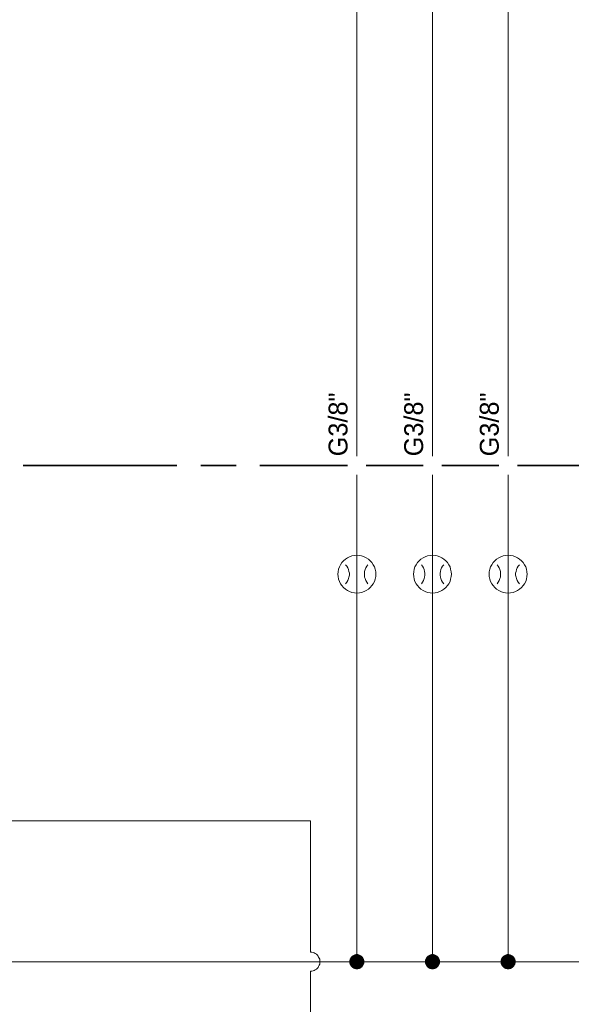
# Model space of a CAD drawing. Header units: millimetres. Extents: x 0 to 138, y 0 to 47.
# Tile 106 of 165: x 34.06 to 35.89, y 28.69 to 31.97. Entities that reach past the tile are written whole.
import ezdxf

# ---------------------------------------------------------------- set-up
doc = ezdxf.new("R2010")
doc.units = ezdxf.units.MM
for name, color, linetype in [('PDF_Geomertry', 7, 'Continuous'), ('PDF_Solid Fills', 7, 'Continuous'), ('PDF_Text', 7, 'Continuous')]:
    doc.layers.add(name, color=color, linetype=linetype)
doc.styles.add('PDF Arial', font='txt')

msp = doc.modelspace()

# ---------------------------------------------------------------- hatches: boundary and pattern name
at = {"layer": 'PDF_Solid Fills', "transparency": 33554559}
for points in [[(35.1793, 28.8326), (35.1576, 28.8451), (35.159, 28.8479)], [(35.1793, 28.8326), (35.159, 28.8479), (35.1613, 28.8499)], [(35.1793, 28.8326), (35.1613, 28.8499), (35.164, 28.8526)], [(35.1793, 28.8326), (35.164, 28.8526), (35.1668, 28.854)], [(35.1793, 28.8326), (35.1668, 28.854), (35.1696, 28.8554)], [(35.1793, 28.8326), (35.1696, 28.8554), (35.1729, 28.8568)], [(35.1793, 28.8326), (35.1729, 28.8568), (35.1757, 28.8576)], [(35.1793, 28.8326), (35.1757, 28.8576), (35.1793, 28.8576)], [(35.1793, 28.8326), (35.1826, 28.8576), (35.1854, 28.8568)], [(35.1793, 28.8326), (35.1793, 28.8576), (35.1826, 28.8576)], [(35.1793, 28.8326), (35.1854, 28.8568), (35.189, 28.8554)], [(35.1793, 28.8326), (35.189, 28.8554), (35.1918, 28.854)], [(35.1793, 28.8326), (35.1918, 28.854), (35.1946, 28.8526)], [(35.1793, 28.8326), (35.1946, 28.8526), (35.1974, 28.8499)], [(35.1793, 28.8326), (35.1974, 28.8499), (35.1993, 28.8479)], [(35.1793, 28.8326), (35.1993, 28.8479), (35.2007, 28.8451)], [(35.4307, 28.8326), (35.409, 28.8451), (35.4104, 28.8479)], [(35.4307, 28.8326), (35.4104, 28.8479), (35.4126, 28.8499)], [(35.4307, 28.8326), (35.4126, 28.8499), (35.4154, 28.8526)], [(35.4307, 28.8326), (35.4154, 28.8526), (35.4182, 28.854)], [(35.4307, 28.8326), (35.4182, 28.854), (35.421, 28.8554)], [(35.4307, 28.8326), (35.421, 28.8554), (35.4243, 28.8568)], [(35.4307, 28.8326), (35.4243, 28.8568), (35.4271, 28.8576)], [(35.4307, 28.8326), (35.4271, 28.8576), (35.4307, 28.8576)], [(35.4307, 28.8326), (35.434, 28.8576), (35.4368, 28.8568)], [(35.4307, 28.8326), (35.4307, 28.8576), (35.434, 28.8576)], [(35.4307, 28.8326), (35.4368, 28.8568), (35.4404, 28.8554)], [(35.4307, 28.8326), (35.4404, 28.8554), (35.4432, 28.854)], [(35.4307, 28.8326), (35.4432, 28.854), (35.446, 28.8526)], [(35.4307, 28.8326), (35.446, 28.8526), (35.4487, 28.8499)], [(35.4307, 28.8326), (35.4487, 28.8499), (35.4507, 28.8479)], [(35.4307, 28.8326), (35.4507, 28.8479), (35.4521, 28.8451)], [(35.6821, 28.8326), (35.6604, 28.8451), (35.6618, 28.8479)], [(35.6821, 28.8326), (35.6618, 28.8479), (35.6646, 28.8499)], [(35.6821, 28.8326), (35.6646, 28.8499), (35.6668, 28.8526)], [(35.6821, 28.8326), (35.6668, 28.8526), (35.6696, 28.854)], [(35.6821, 28.8326), (35.6696, 28.854), (35.6724, 28.8554)], [(35.6821, 28.8326), (35.6724, 28.8554), (35.6757, 28.8568)], [(35.6821, 28.8326), (35.6757, 28.8568), (35.6785, 28.8576)], [(35.6821, 28.8326), (35.6785, 28.8576), (35.6821, 28.8576)], [(35.6821, 28.8326), (35.6854, 28.8576), (35.689, 28.8568)], [(35.6821, 28.8326), (35.6821, 28.8576), (35.6854, 28.8576)], [(35.6821, 28.8326), (35.689, 28.8568), (35.6918, 28.8554)], [(35.6821, 28.8326), (35.6918, 28.8554), (35.6946, 28.854)], [(35.6821, 28.8326), (35.6946, 28.854), (35.6974, 28.8526)], [(35.6821, 28.8326), (35.6974, 28.8526), (35.7001, 28.8499)], [(35.6821, 28.8326), (35.7001, 28.8499), (35.7021, 28.8479)], [(35.6821, 28.8326), (35.7021, 28.8479), (35.7035, 28.8451)], [(35.1793, 28.8326), (35.1543, 28.836), (35.1549, 28.8388)], [(35.1793, 28.8326), (35.1543, 28.8326), (35.1543, 28.836)], [(35.1793, 28.8326), (35.1543, 28.829), (35.1543, 28.8326)], [(35.1793, 28.8326), (35.1549, 28.8257), (35.1543, 28.829)], [(35.1793, 28.8326), (35.1549, 28.8388), (35.1557, 28.8424)], [(35.1793, 28.8326), (35.1557, 28.8229), (35.1549, 28.8257)], [(35.1793, 28.8326), (35.1557, 28.8424), (35.1576, 28.8451)], [(35.1793, 28.8326), (35.1576, 28.8201), (35.1557, 28.8229)], [(35.1793, 28.8326), (35.159, 28.8174), (35.1576, 28.8201)], [(35.1793, 28.8326), (35.1613, 28.8146), (35.159, 28.8174)], [(35.1793, 28.8326), (35.164, 28.8124), (35.1613, 28.8146)], [(35.1793, 28.8326), (35.1668, 28.8104), (35.164, 28.8124)], [(35.1793, 28.8326), (35.1696, 28.809), (35.1668, 28.8104)], [(35.1793, 28.8326), (35.1729, 28.8082), (35.1696, 28.809)], [(35.1793, 28.8326), (35.1757, 28.8076), (35.1729, 28.8082)], [(35.1793, 28.8326), (35.1793, 28.8076), (35.1757, 28.8076)], [(35.1793, 28.8326), (35.2007, 28.8451), (35.2021, 28.8424)], [(35.1793, 28.8326), (35.2021, 28.8424), (35.2035, 28.8388)], [(35.1793, 28.8326), (35.2035, 28.8388), (35.2043, 28.836)], [(35.1793, 28.8326), (35.2043, 28.836), (35.2043, 28.8326)], [(35.1793, 28.8326), (35.1826, 28.8076), (35.1793, 28.8076)], [(35.1793, 28.8326), (35.1854, 28.8082), (35.1826, 28.8076)], [(35.1793, 28.8326), (35.189, 28.809), (35.1854, 28.8082)], [(35.1793, 28.8326), (35.1918, 28.8104), (35.189, 28.809)], [(35.1793, 28.8326), (35.1946, 28.8124), (35.1918, 28.8104)], [(35.1793, 28.8326), (35.1974, 28.8146), (35.1946, 28.8124)], [(35.1793, 28.8326), (35.1993, 28.8174), (35.1974, 28.8146)], [(35.1793, 28.8326), (35.2007, 28.8201), (35.1993, 28.8174)], [(35.1793, 28.8326), (35.2021, 28.8229), (35.2007, 28.8201)], [(35.1793, 28.8326), (35.2035, 28.8257), (35.2021, 28.8229)], [(35.1793, 28.8326), (35.2043, 28.829), (35.2035, 28.8257)], [(35.1793, 28.8326), (35.2043, 28.8326), (35.2043, 28.829)], [(35.4307, 28.8326), (35.4057, 28.836), (35.4063, 28.8388)], [(35.4307, 28.8326), (35.4057, 28.8326), (35.4057, 28.836)], [(35.4307, 28.8326), (35.4057, 28.829), (35.4057, 28.8326)], [(35.4307, 28.8326), (35.4063, 28.8257), (35.4057, 28.829)], [(35.4307, 28.8326), (35.4063, 28.8388), (35.4076, 28.8424)], [(35.4307, 28.8326), (35.4076, 28.8229), (35.4063, 28.8257)], [(35.4307, 28.8326), (35.4076, 28.8424), (35.409, 28.8451)], [(35.4307, 28.8326), (35.409, 28.8201), (35.4076, 28.8229)], [(35.4307, 28.8326), (35.4104, 28.8174), (35.409, 28.8201)], [(35.4307, 28.8326), (35.4126, 28.8146), (35.4104, 28.8174)], [(35.4307, 28.8326), (35.4154, 28.8124), (35.4126, 28.8146)], [(35.4307, 28.8326), (35.4182, 28.8104), (35.4154, 28.8124)], [(35.4307, 28.8326), (35.421, 28.809), (35.4182, 28.8104)], [(35.4307, 28.8326), (35.4243, 28.8082), (35.421, 28.809)], [(35.4307, 28.8326), (35.4271, 28.8076), (35.4243, 28.8082)], [(35.4307, 28.8326), (35.4307, 28.8076), (35.4271, 28.8076)], [(35.4307, 28.8326), (35.4521, 28.8451), (35.4535, 28.8424)], [(35.4307, 28.8326), (35.4535, 28.8424), (35.4549, 28.8388)], [(35.4307, 28.8326), (35.4549, 28.8388), (35.4557, 28.836)], [(35.4307, 28.8326), (35.4557, 28.836), (35.4557, 28.8326)], [(35.4307, 28.8326), (35.434, 28.8076), (35.4307, 28.8076)], [(35.4307, 28.8326), (35.4368, 28.8082), (35.434, 28.8076)], [(35.4307, 28.8326), (35.4404, 28.809), (35.4368, 28.8082)], [(35.4307, 28.8326), (35.4432, 28.8104), (35.4404, 28.809)], [(35.4307, 28.8326), (35.446, 28.8124), (35.4432, 28.8104)], [(35.4307, 28.8326), (35.4487, 28.8146), (35.446, 28.8124)], [(35.4307, 28.8326), (35.4507, 28.8174), (35.4487, 28.8146)], [(35.4307, 28.8326), (35.4521, 28.8201), (35.4507, 28.8174)], [(35.4307, 28.8326), (35.4535, 28.8229), (35.4521, 28.8201)], [(35.4307, 28.8326), (35.4549, 28.8257), (35.4535, 28.8229)], [(35.4307, 28.8326), (35.4557, 28.829), (35.4549, 28.8257)], [(35.4307, 28.8326), (35.4557, 28.8326), (35.4557, 28.829)], [(35.6821, 28.8326), (35.6571, 28.836), (35.6576, 28.8388)], [(35.6821, 28.8326), (35.6571, 28.8326), (35.6571, 28.836)], [(35.6821, 28.8326), (35.6571, 28.829), (35.6571, 28.8326)], [(35.6821, 28.8326), (35.6576, 28.8257), (35.6571, 28.829)], [(35.6821, 28.8326), (35.6576, 28.8388), (35.659, 28.8424)], [(35.6821, 28.8326), (35.659, 28.8229), (35.6576, 28.8257)], [(35.6821, 28.8326), (35.659, 28.8424), (35.6604, 28.8451)], [(35.6821, 28.8326), (35.6604, 28.8201), (35.659, 28.8229)], [(35.6821, 28.8326), (35.6618, 28.8174), (35.6604, 28.8201)], [(35.6821, 28.8326), (35.6646, 28.8146), (35.6618, 28.8174)], [(35.6821, 28.8326), (35.6668, 28.8124), (35.6646, 28.8146)], [(35.6821, 28.8326), (35.6696, 28.8104), (35.6668, 28.8124)], [(35.6821, 28.8326), (35.6724, 28.809), (35.6696, 28.8104)], [(35.6821, 28.8326), (35.6757, 28.8082), (35.6724, 28.809)], [(35.6821, 28.8326), (35.6785, 28.8076), (35.6757, 28.8082)], [(35.6821, 28.8326), (35.6821, 28.8076), (35.6785, 28.8076)], [(35.6821, 28.8326), (35.7035, 28.8451), (35.7057, 28.8424)], [(35.6821, 28.8326), (35.7057, 28.8424), (35.7063, 28.8388)], [(35.6821, 28.8326), (35.7063, 28.8388), (35.7071, 28.836)], [(35.6821, 28.8326), (35.7071, 28.836), (35.7071, 28.8326)], [(35.6821, 28.8326), (35.6854, 28.8076), (35.6821, 28.8076)], [(35.6821, 28.8326), (35.689, 28.8082), (35.6854, 28.8076)], [(35.6821, 28.8326), (35.6918, 28.809), (35.689, 28.8082)], [(35.6821, 28.8326), (35.6946, 28.8104), (35.6918, 28.809)], [(35.6821, 28.8326), (35.6974, 28.8124), (35.6946, 28.8104)], [(35.6821, 28.8326), (35.7001, 28.8146), (35.6974, 28.8124)], [(35.6821, 28.8326), (35.7021, 28.8174), (35.7001, 28.8146)], [(35.6821, 28.8326), (35.7035, 28.8201), (35.7021, 28.8174)], [(35.6821, 28.8326), (35.7057, 28.8229), (35.7035, 28.8201)], [(35.6821, 28.8326), (35.7063, 28.8257), (35.7057, 28.8229)], [(35.6821, 28.8326), (35.7071, 28.829), (35.7063, 28.8257)], [(35.6821, 28.8326), (35.7071, 28.8326), (35.7071, 28.829)]]:
    msp.add_hatch(color=256, dxfattribs=at).paths.add_polyline_path(points)

# ---------------------------------------------------------------- linework, layer by layer
at = {"layer": 'PDF_Geomertry', "lineweight": 15}
for points in [[(35.6821, 30.5138), (35.6821, 33.1138), (33.6201, 33.1138)], [(35.4307, 30.5138), (35.4307, 32.9882), (30.7279, 32.9882)], [(27.2076, 32.8624), (35.1793, 32.8624), (35.1793, 30.5138)], [(35.1793, 30.4513), (35.1793, 30.184), (35.1793, 30.0582), (35.1793, 28.8326)], [(35.4307, 30.4513), (35.4307, 30.184), (35.4307, 30.0582), (35.4307, 28.8326)], [(35.6821, 30.4513), (35.6821, 30.184), (35.6821, 30.0582), (35.6821, 28.8326)], [(35.1418, 30.0896), (35.146, 30.0943), (35.1493, 30.0999), (35.1515, 30.1063), (35.1529, 30.1118), (35.1543, 30.1179), (35.1543, 30.1243), (35.1529, 30.1304), (35.1515, 30.1368), (35.1493, 30.1424), (35.146, 30.1479), (35.1418, 30.1526)], [(35.216, 30.1526), (35.2126, 30.1479), (35.209, 30.1424), (35.2071, 30.1368), (35.2049, 30.1304), (35.2043, 30.1243), (35.2043, 30.1179), (35.2049, 30.1118), (35.2071, 30.1063), (35.209, 30.0999), (35.2126, 30.0943), (35.216, 30.0896)], [(35.3937, 30.0896), (35.3974, 30.0943), (35.4007, 30.0999), (35.4029, 30.1063), (35.4043, 30.1118), (35.4057, 30.1179), (35.4057, 30.1243), (35.4043, 30.1304), (35.4029, 30.1368), (35.4007, 30.1424), (35.3974, 30.1479), (35.3937, 30.1526)], [(35.4682, 30.1526), (35.464, 30.1479), (35.4604, 30.1424), (35.4585, 30.1368), (35.4571, 30.1304), (35.4557, 30.1243), (35.4557, 30.1179), (35.4571, 30.1118), (35.4585, 30.1063), (35.4604, 30.0999), (35.464, 30.0943), (35.4682, 30.0896)], [(35.6451, 30.0896), (35.6488, 30.0943), (35.6521, 30.0999), (35.6543, 30.1063), (35.6563, 30.1118), (35.6571, 30.1179), (35.6571, 30.1243), (35.6563, 30.1304), (35.6543, 30.1368), (35.6521, 30.1424), (35.6488, 30.1479), (35.6451, 30.1526)], [(35.7196, 30.1526), (35.7154, 30.1479), (35.7126, 30.1424), (35.7099, 30.1368), (35.7085, 30.1304), (35.7071, 30.1243), (35.7071, 30.1179), (35.7085, 30.1118), (35.7099, 30.1063), (35.7126, 30.0999), (35.7154, 30.0943), (35.7196, 30.0896)], [(35.0251, 28.8638), (35.0251, 29.3007), (32.6174, 29.3007), (32.6174, 29.4263)], [(35.0251, 28.3763), (35.0251, 28.8013), (35.0293, 28.8013), (35.0335, 28.8021), (35.0368, 28.8035), (35.041, 28.8054), (35.0446, 28.8076), (35.0474, 28.8104), (35.0501, 28.8132), (35.0521, 28.8165), (35.0543, 28.8207), (35.0557, 28.8243), (35.0563, 28.8285), (35.0563, 28.8326), (35.0563, 28.8368), (35.0557, 28.841), (35.0543, 28.8443), (35.0521, 28.8479), (35.0501, 28.8513), (35.0474, 28.8549), (35.0446, 28.8576), (35.041, 28.8596), (35.0368, 28.8618), (35.0335, 28.8632), (35.0293, 28.8638), (35.0251, 28.8638), (35.0293, 28.8638), (35.0335, 28.8632), (35.0368, 28.8618), (35.041, 28.8596), (35.0446, 28.8576), (35.0474, 28.8549), (35.0501, 28.8513), (35.0521, 28.8479), (35.0543, 28.8443), (35.0557, 28.841), (35.0563, 28.8368), (35.0563, 28.8326), (35.0563, 28.8285), (35.0557, 28.8243), (35.0543, 28.8207), (35.0521, 28.8165), (35.0501, 28.8132), (35.0474, 28.8104), (35.0446, 28.8076), (35.041, 28.8054), (35.0368, 28.8035), (35.0335, 28.8021), (35.0293, 28.8013), (35.0251, 28.8013)], [(33.8118, 28.3763), (33.8118, 28.8326), (35.1793, 28.8326), (35.4307, 28.8326), (35.6821, 28.8326), (36.2826, 28.8326)]]:
    msp.add_lwpolyline(points, dxfattribs=at)
at = {"layer": 'PDF_Geomertry', "lineweight": 35}
for points in [[(34.0696, 30.4826), (34.5813, 30.4826)], [(34.6604, 30.4826), (34.7785, 30.4826)], [(34.8571, 30.4826), (35.1479, 30.4826)], [(35.2104, 30.4826), (35.3993, 30.4826)], [(35.4618, 30.4826), (35.6507, 30.4826)], [(35.7132, 30.4826), (36.4868, 30.4826), (36.4868, 30.2049)]]:
    msp.add_lwpolyline(points, dxfattribs=at)
at = {"layer": 'PDF_Geomertry', "lineweight": 15}
for points in [[(35.2418, 30.1215), (35.2418, 30.129), (35.2396, 30.1374), (35.2376, 30.1451), (35.2335, 30.1526), (35.2293, 30.1596), (35.2237, 30.166), (35.2174, 30.1707), (35.2104, 30.1757), (35.2035, 30.179), (35.1951, 30.1818), (35.1876, 30.1832), (35.1793, 30.184), (35.171, 30.1832), (35.1626, 30.1818), (35.1549, 30.179), (35.1479, 30.1757), (35.141, 30.1707), (35.1349, 30.166), (35.1293, 30.1596), (35.1251, 30.1526), (35.121, 30.1451), (35.1182, 30.1374), (35.1168, 30.129), (35.116, 30.1215), (35.1168, 30.1132), (35.1182, 30.1049), (35.121, 30.0971), (35.1251, 30.0896), (35.1293, 30.0832), (35.1349, 30.0771), (35.141, 30.0715), (35.1479, 30.0665), (35.1549, 30.0632), (35.1626, 30.0604), (35.171, 30.059), (35.1793, 30.0582), (35.1876, 30.059), (35.1951, 30.0604), (35.2035, 30.0632), (35.2104, 30.0665), (35.2174, 30.0715), (35.2237, 30.0771), (35.2293, 30.0832), (35.2335, 30.0896), (35.2376, 30.0971), (35.2396, 30.1049), (35.2418, 30.1132), (35.2418, 30.1215)], [(35.4938, 30.1215), (35.4932, 30.129), (35.491, 30.1374), (35.489, 30.1451), (35.4849, 30.1526), (35.4807, 30.1596), (35.4751, 30.166), (35.4688, 30.1707), (35.4618, 30.1757), (35.4549, 30.179), (35.4465, 30.1818), (35.439, 30.1832), (35.4307, 30.184), (35.4224, 30.1832), (35.4146, 30.1818), (35.4063, 30.179), (35.3993, 30.1757), (35.3924, 30.1707), (35.3863, 30.166), (35.3807, 30.1596), (35.3765, 30.1526), (35.3724, 30.1451), (35.3701, 30.1374), (35.3682, 30.129), (35.3674, 30.1215), (35.3682, 30.1132), (35.3701, 30.1049), (35.3724, 30.0971), (35.3765, 30.0896), (35.3807, 30.0832), (35.3863, 30.0771), (35.3924, 30.0715), (35.3993, 30.0665), (35.4063, 30.0632), (35.4146, 30.0604), (35.4224, 30.059), (35.4307, 30.0582), (35.439, 30.059), (35.4465, 30.0604), (35.4549, 30.0632), (35.4618, 30.0665), (35.4688, 30.0715), (35.4751, 30.0771), (35.4807, 30.0832), (35.4849, 30.0896), (35.489, 30.0971), (35.491, 30.1049), (35.4932, 30.1132), (35.4938, 30.1215)], [(35.7451, 30.1215), (35.7446, 30.129), (35.7432, 30.1374), (35.7404, 30.1451), (35.7368, 30.1526), (35.7321, 30.1596), (35.7265, 30.166), (35.7201, 30.1707), (35.7132, 30.1757), (35.7063, 30.179), (35.6987, 30.1818), (35.6904, 30.1832), (35.6821, 30.184), (35.6737, 30.1832), (35.666, 30.1818), (35.6576, 30.179), (35.6507, 30.1757), (35.6437, 30.1707), (35.6376, 30.166), (35.6321, 30.1596), (35.6279, 30.1526), (35.6237, 30.1451), (35.6215, 30.1374), (35.6196, 30.129), (35.6196, 30.1215), (35.6196, 30.1132), (35.6215, 30.1049), (35.6237, 30.0971), (35.6279, 30.0896), (35.6321, 30.0832), (35.6376, 30.0771), (35.6437, 30.0715), (35.6507, 30.0665), (35.6576, 30.0632), (35.666, 30.0604), (35.6737, 30.059), (35.6821, 30.0582), (35.6904, 30.059), (35.6987, 30.0604), (35.7063, 30.0632), (35.7132, 30.0665), (35.7201, 30.0715), (35.7265, 30.0771), (35.7321, 30.0832), (35.7368, 30.0896), (35.7404, 30.0971), (35.7432, 30.1049), (35.7446, 30.1132), (35.7451, 30.1215)]]:
    msp.add_lwpolyline(points, close=True, dxfattribs=at)
at = {"layer": 'PDF_Geomertry', "lineweight": 0}
for points in [[(35.1668, 28.8326), (35.1668, 28.8304), (35.1668, 28.829), (35.1674, 28.8276), (35.1682, 28.8263), (35.1696, 28.8249), (35.1701, 28.8235), (35.1715, 28.8221), (35.1729, 28.8215), (35.1743, 28.8207), (35.1757, 28.8201), (35.1779, 28.8201), (35.1793, 28.8201), (35.1807, 28.8201), (35.1826, 28.8201), (35.184, 28.8207), (35.1854, 28.8215), (35.1868, 28.8221), (35.1882, 28.8235), (35.189, 28.8249), (35.1904, 28.8263), (35.191, 28.8276), (35.191, 28.829), (35.1918, 28.8304), (35.1918, 28.8326), (35.1918, 28.834), (35.191, 28.836), (35.191, 28.8374), (35.1904, 28.8388), (35.189, 28.8401), (35.1882, 28.8415), (35.1868, 28.8424), (35.1854, 28.8437), (35.184, 28.8443), (35.1826, 28.8443), (35.1807, 28.8451), (35.1793, 28.8451), (35.1779, 28.8451), (35.1757, 28.8443), (35.1743, 28.8443), (35.1729, 28.8437), (35.1715, 28.8424), (35.1701, 28.8415), (35.1696, 28.8401), (35.1682, 28.8388), (35.1674, 28.8374), (35.1668, 28.836), (35.1668, 28.834), (35.1668, 28.8326)], [(35.4182, 28.8326), (35.4182, 28.8304), (35.4187, 28.829), (35.4187, 28.8276), (35.4196, 28.8263), (35.421, 28.8249), (35.4215, 28.8235), (35.4229, 28.8221), (35.4243, 28.8215), (35.4257, 28.8207), (35.4271, 28.8201), (35.4293, 28.8201), (35.4307, 28.8201), (35.4321, 28.8201), (35.434, 28.8201), (35.4354, 28.8207), (35.4368, 28.8215), (35.4382, 28.8221), (35.4396, 28.8235), (35.4404, 28.8249), (35.4418, 28.8263), (35.4424, 28.8276), (35.4432, 28.829), (35.4432, 28.8304), (35.4432, 28.8326), (35.4432, 28.834), (35.4432, 28.836), (35.4424, 28.8374), (35.4418, 28.8388), (35.4404, 28.8401), (35.4396, 28.8415), (35.4382, 28.8424), (35.4368, 28.8437), (35.4354, 28.8443), (35.434, 28.8443), (35.4321, 28.8451), (35.4307, 28.8451), (35.4293, 28.8451), (35.4271, 28.8443), (35.4257, 28.8443), (35.4243, 28.8437), (35.4229, 28.8424), (35.4215, 28.8415), (35.421, 28.8401), (35.4196, 28.8388), (35.4187, 28.8374), (35.4187, 28.836), (35.4182, 28.834), (35.4182, 28.8326)], [(35.6696, 28.8326), (35.6696, 28.8304), (35.6701, 28.829), (35.6701, 28.8276), (35.671, 28.8263), (35.6724, 28.8249), (35.6729, 28.8235), (35.6743, 28.8221), (35.6757, 28.8215), (35.6771, 28.8207), (35.6785, 28.8201), (35.6807, 28.8201), (35.6821, 28.8201), (35.6835, 28.8201), (35.6854, 28.8201), (35.6868, 28.8207), (35.6882, 28.8215), (35.6896, 28.8221), (35.691, 28.8235), (35.6918, 28.8249), (35.6932, 28.8263), (35.6938, 28.8276), (35.6946, 28.829), (35.6946, 28.8304), (35.6946, 28.8326), (35.6946, 28.834), (35.6946, 28.836), (35.6938, 28.8374), (35.6932, 28.8388), (35.6918, 28.8401), (35.691, 28.8415), (35.6896, 28.8424), (35.6882, 28.8437), (35.6868, 28.8443), (35.6854, 28.8443), (35.6835, 28.8451), (35.6821, 28.8451), (35.6807, 28.8451), (35.6785, 28.8443), (35.6771, 28.8443), (35.6757, 28.8437), (35.6743, 28.8424), (35.6729, 28.8415), (35.6724, 28.8401), (35.671, 28.8388), (35.6701, 28.8374), (35.6701, 28.836), (35.6696, 28.834), (35.6696, 28.8326)]]:
    msp.add_lwpolyline(points, close=True, dxfattribs=at)

# ---------------------------------------------------------------- texts
at = {"layer": 'PDF_Text', "char_height": 0.06283, "attachment_point": 7, "rotation": 90, "style": 'PDF Arial'}
for insert in [(35.149, 30.5132), (35.4004, 30.5132), (35.6518, 30.5132)]:
    msp.add_mtext('G3/8"', dxfattribs=dict(at, insert=insert))

doc.saveas('drawing.dxf')
